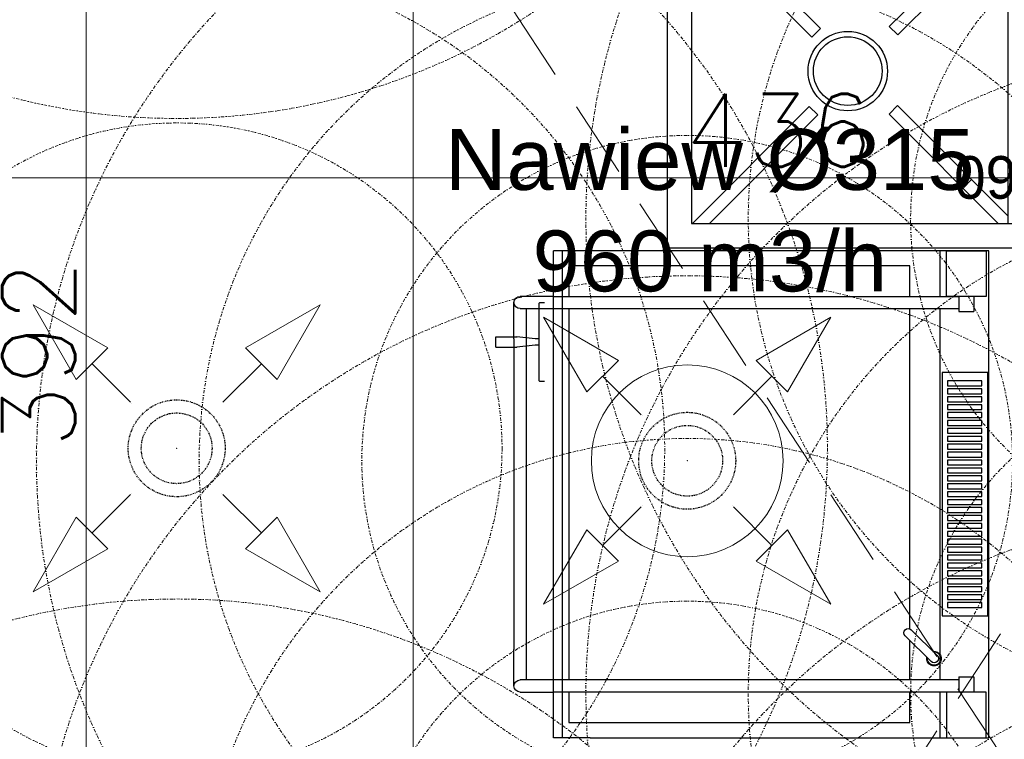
# Model space of a CAD drawing. Header units: millimetres. Extents: x -740 to 33545, y 5178 to 22494.
# Tile 114 of 256: x 9026 to 9187, y 10535 to 10653. Entities that reach past the tile are written whole.
import ezdxf

# ---------------------------------------------------------------- set-up
doc = ezdxf.new("R2010")
doc.units = ezdxf.units.MM
doc.header["$MEASUREMENT"] = 0
for name, pattern in [('CENTERX2', [101.6, 63.5, -12.7, 12.7, -12.7]), ('DASHDOT', [1, 0.5, -0.25, 0, -0.25]), ('DASHED', [19.05, 12.7, -6.35]), ('DIVIDE2', [0.625, 0.25, -0.125, 0, -0.125, 0, -0.125])]:
    doc.linetypes.add(name, pattern=pattern)
doc.layers.get('Defpoints').update_dxf_attribs({"color": 252})
for name, color, linetype, lineweight in [('## went', 20, 'DIVIDE2', 15), ('_IS_Nawiew', 5, 'Continuous', 20), ('_IS_Wywiew', 1, 'Continuous', 20), ('A_wyposażenie', 252, 'Continuous', 9), ('wymiarowanie', 252, 'Continuous', 9)]:
    doc.layers.add(name, color=color, linetype=linetype, lineweight=lineweight)
doc.layers.add('## went NIEWID', color=51, linetype='DASHDOT', lineweight=15, plot=False)
for name, color, linetype in [('_IS_EKO_Opis_Wentylacja', 7, 'CENTERX2'), ('PQ_200_2D', 252, 'Continuous'), ('PQ_204_2D', 252, 'Continuous'), ('TECHNOLOGIA KUCHNI', 252, 'Continuous'), ('Wymiary mebli mm', 252, 'Continuous')]:
    doc.layers.add(name, color=color, linetype=linetype)
doc.styles.add('Arial', font='arial.ttf')
doc.styles.add('styl2', font='simplex.shx')
doc.dimstyles.new('Skala 1-50', dxfattribs={"dimtxt": 12, "dimasz": 5, "dimexe": 1, "dimexo": 1, "dimgap": 1.5, "dimtad": 1, "dimdec": 1, "dimrnd": 0.5, "dimtxsty": 'styl2', "dimblk": 'ARCHTICK', "dimcen": 5, "dimadec": 0, "dimazin": 0, "dimtfac": 1, "dimtdec": 1, "dimtmove": 1, "dimatfit": 3, "dimldrblk": 'ARCHTICK', "dimfxl": 0, "dimlwd": -1, "dimlwe": -1, "dimarcsym": 0})

# ---------------------------------------------------------------- blocks, each defined once
blk = doc.blocks.new('_ArchTick')
at = {"color": 0, "linetype": 'ByBlock', "const_width": 0.15}
blk.add_lwpolyline([(-0.5, -0.5), (0.5, 0.5)], dxfattribs=at)
blk = doc.blocks.new('*D1292')
at = {"layer": 'Defpoints', "color": 0}
for p in [(9021.46, 10794.52), (9036.45, 10794.52), (9028.53, 10402.52)]:
    blk.add_point(p, dxfattribs=at)
at = {"layer": 'wymiarowanie', "color": 0}
for p, q in [((9031.45, 10794.52), (9037.45, 10794.52)), ((9036.45, 10402.52), (9036.45, 10794.52)), ((9031.45, 10402.52), (9037.45, 10402.52))]:
    blk.add_line(p, q, dxfattribs=at)
at = {"layer": 'wymiarowanie', "color": 0, "xscale": 5, "yscale": 5, "zscale": 5}
for p, rotation in [((9036.45, 10794.52), 90), ((9036.45, 10402.52), 270)]:
    blk.add_blockref('_ArchTick', p, dxfattribs=dict(at, rotation=rotation))
at = {"layer": 'wymiarowanie', "color": 0, "insert": (9028.65, 10598.52), "char_height": 12, "attachment_point": 5, "rotation": 90, "style": 'styl2'}
blk.add_mtext('392', dxfattribs=at)
blk = doc.blocks.new('A$C1A603044')
at = {"layer": 'TECHNOLOGIA KUCHNI', "color": 8}
for p, q in [((116, 58), (0, 58)), ((0, 58), (0, 0)), ((116, 0), (116, 58)), ((112, 54), (4, 54)), ((4, 54), (4, 4)), ((5.62, 54), (23.55, 36.07)), ((35.26, 36.19), (53.07, 54)), ((55.87, 54), (36.66, 34.79)), ((56, 54), (56, 4)), ((60, 54), (60, 4)), ((61.62, 54), (79.55, 36.07)), ((91.26, 36.19), (109.07, 54)), ((111.87, 54), (92.66, 34.79)), ((112, 4), (112, 54)), ((22.15, 34.67), (4, 52.83)), ((78.15, 34.67), (60, 52.83)), ((10, 46.82), (11.4, 48.22)), ((47.41, 48.34), (48.81, 46.94)), ((66, 46.82), (67.4, 48.22)), ((23.55, 36.07), (22.15, 34.67)), ((36.66, 34.79), (35.26, 36.19)), ((79.55, 36.07), (78.15, 34.67)), ((92.66, 34.79), (91.26, 36.19)), ((4, 4.93), (22.13, 23.06)), ((22.13, 23.06), (23.53, 21.66)), ((34.83, 22), (36.22, 23.4)), ((36.22, 23.4), (55.62, 4)), ((60, 4.93), (78.13, 23.06)), ((78.13, 23.06), (79.53, 21.66)), ((90.83, 22), (92.22, 23.4)), ((92.22, 23.4), (111.62, 4)), ((23.53, 21.66), (5.87, 4)), ((52.83, 4), (34.83, 22)), ((79.53, 21.66), (61.87, 4)), ((108.83, 4), (90.83, 22)), ((11.38, 9.51), (9.98, 10.91)), ((48.37, 11.25), (46.97, 9.85)), ((104.37, 11.25), (102.97, 9.85)), ((4, 4), (112, 4)), ((0, 0), (116, 0))]:
    blk.add_line(p, q, dxfattribs=at)
for centre, radius in [((29.47, 29), 6.52), ((29.47, 29), 5.64), ((86.34, 29), 6.52), ((86.34, 29), 5.64)]:
    blk.add_circle(centre, radius, dxfattribs=at)
at = {"layer": 'Wymiary mebli mm', "color": 8}
blk.add_text('1160', height=7, dxfattribs=at).set_placement((48.08, 42.95))
blk = doc.blocks.new('dsfsfsfsfsf')
at = {"layer": 'PQ_200_2D', "color": 1}
for p, q in [((7067.09, 308.13), (7147.09, 308.13)), ((7067.09, 242.63), (7067.09, 308.13)), ((7147.09, 308.13), (7147.09, 242.63)), ((7067.09, 242.63), (7067.09, 236.63)), ((7147.09, 242.63), (7147.09, 236.63)), ((7067.09, 236.63), (7147.09, 236.63)), ((7074.59, 231.13), (7074.59, 236.63)), ((7076.59, 236.63), (7076.59, 231.13)), ((7137.59, 231.13), (7137.59, 236.63)), ((7139.59, 236.63), (7139.59, 231.13)), ((7131.56, 233.59), (7131.23, 230.63)), ((7131.56, 234.25), (7131.56, 233.59)), ((7132.61, 234.25), (7132.61, 233.59)), ((7132.61, 233.59), (7132.94, 230.63)), ((7081.59, 232.13), (7076.59, 232.13)), ((7132.59, 232.13), (7081.59, 232.13)), ((7137.59, 232.13), (7132.59, 232.13)), ((7075.59, 230.13), (7081.59, 230.13)), ((7132.59, 230.13), (7081.59, 230.13)), ((7131.23, 227.17), (7131.23, 230.6)), ((7132.59, 230.13), (7138.59, 230.13)), ((7132.94, 227.17), (7132.94, 230.6)), ((7131.23, 227.17), (7132.09, 227.17)), ((7132.09, 227.17), (7132.94, 227.17))]:
    blk.add_line(p, q, dxfattribs=at)
blk.add_lwpolyline([(7125.59, 235.13), (7125.59, 234.45, 0.414214), (7125.78, 234.25), (7138.39, 234.25, 0.414214), (7138.59, 234.45), (7138.59, 235.13)], format="xyb", dxfattribs=at)
for centre, radius, start, end in [((7075.59, 231.13), 1, 180, 0), ((7131.56, 230.6), 0.329, 173.9347, 180), ((7132.61, 230.6), 0.329, 0, 6.0653), ((7138.59, 231.13), 1, 180, 0)]:
    blk.add_arc(centre, radius, start, end, dxfattribs=at)
at = {"layer": 'PQ_204_2D', "color": 1}
for p, q in [((7074.59, 305.68), (7074.59, 303.18)), ((7077.09, 305.68), (7074.59, 305.68)), ((7077.09, 303.18), (7077.09, 305.68)), ((7137.09, 303.18), (7137.09, 305.68)), ((7139.59, 305.68), (7137.09, 305.68)), ((7139.59, 305.68), (7139.59, 303.18)), ((7077.09, 303.18), (7074.59, 303.18)), ((7074.59, 303.18), (7074.59, 236.63)), ((7076.59, 303.18), (7076.59, 236.63)), ((7139.59, 303.18), (7137.09, 303.18)), ((7137.59, 236.63), (7137.59, 303.18)), ((7139.59, 236.63), (7139.59, 303.18)), ((7067.09, 300.13), (7074.59, 300.13)), ((7076.59, 300.13), (7137.59, 300.13)), ((7080.58, 299.63), (7084.82, 295.38)), ((7139.59, 300.13), (7147.09, 300.13)), ((7083.83, 294.39), (7079.59, 298.64)), ((7067.09, 238.13), (7147.09, 238.13))]:
    blk.add_line(p, q, dxfattribs=at)
for points in [[(7074.59, 301.18), (7067.09, 301.18), (7067.09, 307.68), (7074.59, 307.68)], [(7087.09, 307.98), (7127.09, 307.98), (7127.09, 300.48), (7087.09, 300.48)], [(7139.59, 301.18), (7147.09, 301.18), (7147.09, 307.68), (7139.59, 307.68)], [(7088.49, 306.97), (7089.29, 306.97), (7089.29, 301.35), (7088.49, 301.35)], [(7089.79, 306.97), (7090.59, 306.97), (7090.59, 301.35), (7089.79, 301.35)], [(7091.09, 306.97), (7091.89, 306.97), (7091.89, 301.35), (7091.09, 301.35)], [(7092.39, 306.97), (7093.19, 306.97), (7093.19, 301.35), (7092.39, 301.35)], [(7093.69, 306.97), (7094.49, 306.97), (7094.49, 301.35), (7093.69, 301.35)], [(7094.99, 306.97), (7095.79, 306.97), (7095.79, 301.35), (7094.99, 301.35)], [(7096.29, 306.97), (7097.09, 306.97), (7097.09, 301.35), (7096.29, 301.35)], [(7097.59, 306.97), (7098.39, 306.97), (7098.39, 301.35), (7097.59, 301.35)], [(7098.89, 306.97), (7099.69, 306.97), (7099.69, 301.35), (7098.89, 301.35)], [(7100.19, 306.97), (7100.99, 306.97), (7100.99, 301.35), (7100.19, 301.35)], [(7101.49, 306.97), (7102.29, 306.97), (7102.29, 301.35), (7101.49, 301.35)], [(7102.79, 306.97), (7103.59, 306.97), (7103.59, 301.35), (7102.79, 301.35)], [(7104.09, 306.97), (7104.89, 306.97), (7104.89, 301.35), (7104.09, 301.35)], [(7105.39, 306.97), (7106.19, 306.97), (7106.19, 301.35), (7105.39, 301.35)], [(7106.69, 306.97), (7107.49, 306.97), (7107.49, 301.35), (7106.69, 301.35)], [(7107.99, 306.97), (7108.79, 306.97), (7108.79, 301.35), (7107.99, 301.35)], [(7109.29, 306.97), (7110.09, 306.97), (7110.09, 301.35), (7109.29, 301.35)], [(7110.59, 306.97), (7111.39, 306.97), (7111.39, 301.35), (7110.59, 301.35)], [(7111.89, 306.97), (7112.69, 306.97), (7112.69, 301.35), (7111.89, 301.35)], [(7113.19, 306.97), (7113.99, 306.97), (7113.99, 301.35), (7113.19, 301.35)], [(7114.49, 306.97), (7115.29, 306.97), (7115.29, 301.35), (7114.49, 301.35)], [(7115.79, 306.97), (7116.59, 306.97), (7116.59, 301.35), (7115.79, 301.35)], [(7117.09, 306.97), (7117.89, 306.97), (7117.89, 301.35), (7117.09, 301.35)], [(7118.39, 306.97), (7119.19, 306.97), (7119.19, 301.35), (7118.39, 301.35)], [(7119.69, 306.97), (7120.49, 306.97), (7120.49, 301.35), (7119.69, 301.35)], [(7120.99, 306.97), (7121.79, 306.97), (7121.79, 301.35), (7120.99, 301.35)], [(7122.29, 306.97), (7123.09, 306.97), (7123.09, 301.35), (7122.29, 301.35)], [(7123.59, 306.97), (7124.39, 306.97), (7124.39, 301.35), (7123.59, 301.35)], [(7124.89, 306.97), (7125.69, 306.97), (7125.69, 301.35), (7124.89, 301.35)]]:
    blk.add_lwpolyline(points, close=True, dxfattribs=at)
for points in [[(7074.59, 239.13), (7069.59, 239.13), (7069.59, 295.13), (7074.59, 295.13)], [(7076.59, 295.13), (7083.09, 295.13)], [(7084.98, 295.13), (7137.59, 295.13)], [(7139.59, 295.13), (7144.59, 295.13), (7144.59, 239.13), (7139.59, 239.13)], [(7137.59, 239.13), (7076.59, 239.13)]]:
    blk.add_lwpolyline(points, dxfattribs=at)
for centre, radius, start, end in [((7080.09, 299.13), 1.2, 135, 279.3147), ((7080.09, 299.13), 1.1, 19.1581, 275.4788), ((7080.09, 299.13), 1.2, 350.6853, 135), ((7080.09, 299.13), 0.7, 45, 225), ((7080.09, 299.13), 1.1, 354.5212, 19.1581), ((7084.33, 294.89), 0.7, 225, 45)]:
    blk.add_arc(centre, radius, start, end, dxfattribs=at)
blk = doc.blocks.new('*D2565')
at = {"layer": 'Defpoints', "color": 0}
for p in [(9368.21, 10627.51), (8932.19, 10598.99), (9368.21, 10598.99)]:
    blk.add_point(p, dxfattribs=at)
at = {"layer": 'wymiarowanie', "color": 0}
for p, q in [((8932.19, 10622.51), (8932.19, 10628.51)), ((9368.21, 10622.51), (9368.21, 10628.51)), ((8932.19, 10627.51), (9368.21, 10627.51))]:
    blk.add_line(p, q, dxfattribs=at)
at = {"layer": 'wymiarowanie', "color": 0, "xscale": 5, "yscale": 5, "zscale": 5, "rotation": 180}
blk.add_blockref('_ArchTick', (8932.19, 10627.51), dxfattribs=at)
at = {"layer": 'wymiarowanie', "color": 0, "xscale": 5, "yscale": 5, "zscale": 5}
blk.add_blockref('_ArchTick', (9368.21, 10627.51), dxfattribs=at)
at = {"layer": 'wymiarowanie', "color": 0, "insert": (9150.2, 10635.31), "char_height": 12, "attachment_point": 5, "style": 'styl2'}
blk.add_mtext('436', dxfattribs=at)
blk = doc.blocks.new('erdrrer')
at = {"layer": '## went', "color": 5, "linetype": 'Continuous', "lineweight": 15}
for p, q in [((341343.16, 163325.05), (341331.68, 163331.67)), ((341331.68, 163331.67), (341338.31, 163320.2)), ((341331.68, 163331.67), (341338.31, 163320.2)), ((341364.32, 163325.05), (341375.8, 163331.67)), ((341375.8, 163331.67), (341369.17, 163320.2)), ((341375.8, 163331.67), (341369.17, 163320.2)), ((341338.31, 163320.2), (341343.16, 163325.05)), ((341338.31, 163320.2), (341343.16, 163325.05)), ((341369.17, 163320.2), (341364.32, 163325.05)), ((341369.17, 163320.2), (341364.32, 163325.05)), ((341346.65, 163316.7), (341340.73, 163322.62)), ((341360.83, 163316.7), (341366.75, 163322.62)), ((341346.82, 163316.53), (341346.82, 163316.53)), ((341346.65, 163302.53), (341340.73, 163296.61)), ((341346.82, 163302.7), (341346.82, 163302.7)), ((341360.66, 163302.7), (341360.66, 163302.7)), ((341360.83, 163302.53), (341366.75, 163296.61)), ((341338.31, 163299.03), (341331.68, 163287.56)), ((341343.16, 163294.18), (341338.31, 163299.03)), ((341343.16, 163294.18), (341338.31, 163299.03)), ((341364.32, 163294.18), (341369.17, 163299.03)), ((341364.32, 163294.18), (341369.17, 163299.03)), ((341369.17, 163299.03), (341375.8, 163287.56)), ((341331.68, 163287.56), (341343.16, 163294.18)), ((341331.68, 163287.56), (341343.16, 163294.18)), ((341375.8, 163287.56), (341364.32, 163294.18)), ((341375.8, 163287.56), (341364.32, 163294.18))]:
    blk.add_line(p, q, dxfattribs=at)
at = {"layer": '## went', "color": 5, "linetype": 'Continuous', "const_width": 0.0165}
for points in [[(341331.68, 163331.67), (341338.31, 163320.2), (341343.16, 163325.05)], [(341375.8, 163331.67), (341369.17, 163320.2), (341364.32, 163325.05)], [(341331.68, 163287.56), (341343.16, 163294.18), (341338.31, 163299.03)], [(341375.8, 163287.56), (341364.32, 163294.18), (341369.17, 163299.03)]]:
    blk.add_lwpolyline(points, close=True, dxfattribs=at)
at = {"layer": '## went', "color": 5, "lineweight": 30}
for radius in [7.45, 5.44]:
    blk.add_circle((341353.74, 163309.62), radius, dxfattribs=at)
at = {"layer": '## went', "color": 5, "lineweight": 15}
blk.add_point((341353.74, 163309.62), dxfattribs=at)
blk.add_point((341353.74, 163309.62), dxfattribs=at)
at = {"layer": '## went NIEWID'}
for radius in [100, 75, 50]:
    blk.add_circle((341353.74, 163309.62), radius, dxfattribs=at)
blk = doc.blocks.new('heether5')
at = {"layer": '## went NIEWID'}
for radius in [100, 75, 50]:
    blk.add_circle((341463.05, 163171.59), radius, dxfattribs=at)

msp = doc.modelspace()

# ---------------------------------------------------------------- linework, layer by layer
at = {"layer": '_IS_Nawiew'}
msp.add_circle((9135.19, 10581.02), 15.75, dxfattribs=at)
at = {"layer": '_IS_Wywiew'}
msp.add_line((9090.19, 10402.52), (9090.19, 10680.02), dxfattribs=at)
at = {"layer": 'A_wyposażenie', "linetype": 'DASHED'}
for p, q in [((9270.19, 10405.52), (9090.19, 10680.02)), ((9270.21, 10680.02), (9090.19, 10405.52))]:
    msp.add_line(p, q, dxfattribs=at)
msp.add_lwpolyline([(9090.19, 10405.52), (9270.19, 10405.52), (9270.21, 10680.02), (9090.19, 10680.02)], close=True, dxfattribs=at)
at = {"layer": 'A_wyposażenie', "color": 252, "linetype": 'DASHED'}
msp.add_lwpolyline([(9090.19, 10405.52), (9270.19, 10405.52), (9270.21, 10680.02), (9090.19, 10680.02)], close=True, dxfattribs=at)

# ---------------------------------------------------------------- block references
at = {"layer": '_IS_Nawiew', "xscale": 1.0688, "yscale": 1.0688, "zscale": 1.0688}
for p in [(-355787.54, -163801.2), (-355787.54, -163962.25), (-355703.69, -163964.3), (-355703.69, -164040.8), (-355787.54, -164093.88)]:
    msp.add_blockref('erdrrer', p, dxfattribs=at)
at = {"layer": '_IS_Wywiew', "xscale": 1.06666624, "yscale": 1.06666624, "zscale": 1.06666624}
for p in [(-355001.9, -163428.85), (-355001.9, -163506.85), (-355001.9, -163583.35)]:
    msp.add_blockref('heether5', p, dxfattribs=at)
at = {"layer": 'A_wyposażenie', "rotation": 180}
msp.add_blockref('A$C1A603044', (9247.9, 10674.02), dxfattribs=at)
msp.add_blockref('A$C1A603044', (9247.9, 10674.02), dxfattribs=at)
at = {"layer": 'A_wyposażenie', "xscale": -1, "rotation": 270}
msp.add_blockref('dsfsfsfsfsf', (8876.6, 3468.44), dxfattribs=at)
msp.add_blockref('dsfsfsfsfsf', (8876.6, 3468.44), dxfattribs=at)

# ---------------------------------------------------------------- texts
at = {"layer": '_IS_EKO_Opis_Wentylacja', "insert": (9138.9, 10622.11), "char_height": 10, "width": 108.1234, "attachment_point": 5, "style": 'Arial'}
msp.add_mtext('Nawiew %%C315 \\P960 m3/h', dxfattribs=at)
at = {"layer": 'wymiarowanie', "insert": (5416.61, 10685.24), "char_height": 12, "width": 621.5287, "attachment_point": 1}
msp.add_mtext('\\pi202.60874;{\\fCentury Gothic|b0|i0|c238|p34;Pokrycie dachowe projektowana blachodachówka}\\P\\pi470.78474;{\\fCentury Gothic|b0|i0|c238|p34;w kolorze RAL 7016}', dxfattribs=at)

# ---------------------------------------------------------------- dimensions: what is measured, and where the dimension line sits
at = {"layer": 'wymiarowanie'}
dim = msp.add_linear_dim(base=(9036.45, 10794.52), p1=(9028.53, 10402.52), p2=(9021.46, 10794.52), angle=90, dimstyle='Skala 1-50', dxfattribs=at)
dim.commit()
dim.dimension.update_dxf_attribs({"geometry": '*D1292', "text_midpoint": (9028.65, 10598.52)})
dim = msp.add_linear_dim(base=(9368.21, 10627.51), p1=(8932.19, 10598.99), p2=(9368.21, 10598.99), dimstyle='Skala 1-50', dxfattribs=at)
dim.commit()
dim.dimension.update_dxf_attribs({"geometry": '*D2565', "text_midpoint": (9150.2, 10635.31)})

doc.saveas('drawing.dxf')
